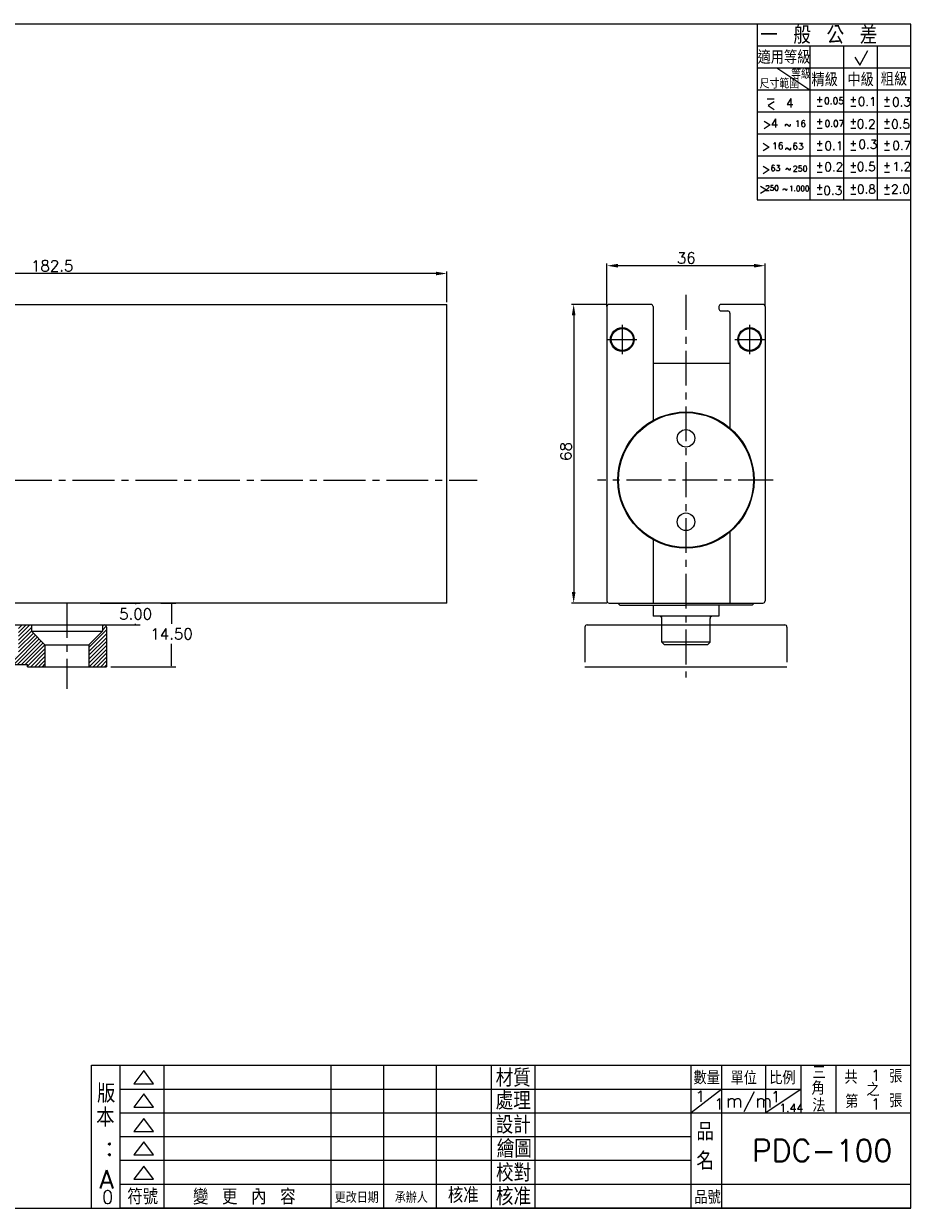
# Model space of a CAD drawing. Extents: x -2045 to 651, y 128 to 888.
# Tile 7 of 9: x -135 to 69, y 152 to 421. Entities that reach past the tile are written whole.
import ezdxf

# ---------------------------------------------------------------- set-up
doc = ezdxf.new("R2010")
doc.units = 0
doc.header["$LTSCALE"] = 0.5
doc.header["$MEASUREMENT"] = 0
doc.linetypes.add('CENTER', pattern=[50.8, 31.75, -6.35, 6.35, -6.35])
doc.linetypes.add('CENTER2', pattern=[28.575, 19.05, -3.175, 3.175, -3.175])
doc.layers.get('0').update_dxf_attribs({"linetype": 'CONTINUOUS'})
doc.layers.get('DEFPOINTS').update_dxf_attribs({"linetype": 'CONTINUOUS'})
doc.layers.add('\\M+5D6D0\\M+5D0C4\\M+5CFDF', color=1, linetype='CENTER', lineweight=15)
doc.layers.add('CENTER', color=3, linetype='CENTER2')
doc.styles.add('007', font='txt.shx', dxfattribs={"bigfont": 'chineset.shx'})
doc.styles.get("Standard").update_dxf_attribs({"font": 'txt.shx', "bigfont": 'chineset.shx'})
doc.dimstyles.new('A4', dxfattribs={"dimtxt": 2.5, "dimasz": 2.5, "dimexe": 0.5, "dimexo": 0.5, "dimgap": 0.5, "dimtad": 1, "dimdsep": 46, "dimtxsty": '007', "dimcen": 2.5, "dimclrd": 3, "dimclre": 3, "dimclrt": 3, "dimazin": 2, "dimtfac": 1, "dimtmove": 0, "dimatfit": 3, "dimfxl": 0, "dimtolj": 1, "dimtzin": 0, "dimlwd": -1, "dimlwe": -1, "dimarcsym": 0})
doc.dimstyles.get("Standard").update_dxf_attribs({"dimtxt": 0.18, "dimasz": 0.18, "dimexe": 0.18, "dimexo": 0.0625, "dimgap": 0.09, "dimtad": 0, "dimtih": 1, "dimtoh": 1, "dimdec": 4, "dimzin": 0, "dimdsep": 46, "dimtxsty": 'Standard', "dimcen": 0.09, "dimadec": 0, "dimazin": 0, "dimtfac": 1, "dimtdec": 4, "dimtofl": 0, "dimtmove": 0, "dimatfit": 3, "dimfxl": 0, "dimtolj": 1, "dimtzin": 0, "dimarcsym": 0})

# ---------------------------------------------------------------- blocks, each defined once
blk = doc.blocks.new('A$C5B1C79B2')
at = {"color": 0}
for p, q in [((99.97, 42.57), (106.5, 42.57)), ((99.97, 10), (99.97, 42.57))]:
    blk.add_line(p, q, dxfattribs=at)
for s, p in [('版', (101.21, 34.06)), ('本 ', (101.02, 28.61)), (':', (103.15, 22.02)), ('A', (101.76, 14.49))]:
    blk.add_text(s, height=4.2, dxfattribs=at).set_placement(p)
blk = doc.blocks.new('*D20')
at = {"color": 3}
for p, q in [((-1.88, 356.93), (-1.88, 366.73)), ((31.62, 366.23), (0.62, 366.23)), ((34.12, 356.93), (34.12, 366.73))]:
    blk.add_line(p, q, dxfattribs=at)
for points in [[(0.62, 366.65), (0.62, 365.82), (-1.88, 366.23)], [(31.62, 366.65), (31.62, 365.82), (34.12, 366.23)]]:
    blk.add_solid(points, dxfattribs=at)
at = {"layer": 'DEFPOINTS', "color": 0}
for p in [(-1.88, 366.23), (-1.88, 356.43), (34.12, 356.43)]:
    blk.add_point(p, dxfattribs=at)
at = {"color": 3, "insert": (16.2, 367.98), "char_height": 2.5, "attachment_point": 5, "style": '007'}
blk.add_mtext('\\A1;36', dxfattribs=at)
blk = doc.blocks.new('*D21')
at = {"color": 3}
for p, q in [((-1.88, 356.93), (-1.88, 366.73)), ((31.62, 366.23), (0.62, 366.23)), ((34.12, 356.93), (34.12, 366.73))]:
    blk.add_line(p, q, dxfattribs=at)
for points in [[(0.62, 366.65), (0.62, 365.82), (-1.88, 366.23)], [(31.62, 366.65), (31.62, 365.82), (34.12, 366.23)]]:
    blk.add_solid(points, dxfattribs=at)
at = {"layer": 'DEFPOINTS', "color": 0}
for p in [(-1.88, 366.23), (-1.88, 356.43), (34.12, 356.43)]:
    blk.add_point(p, dxfattribs=at)
at = {"color": 3, "insert": (16.2, 367.98), "char_height": 2.5, "attachment_point": 5, "style": '007'}
blk.add_mtext('\\A1;36', dxfattribs=at)
blk = doc.blocks.new('*D22')
at = {"color": 3}
for p, q in [((-1.88, 357.43), (-9.94, 357.43)), ((-9.44, 354.93), (-9.44, 291.93)), ((-1.88, 289.43), (-9.94, 289.43))]:
    blk.add_line(p, q, dxfattribs=at)
for points in [[(-9.86, 354.93), (-9.03, 354.93), (-9.44, 357.43)], [(-9.86, 291.93), (-9.03, 291.93), (-9.44, 289.43)]]:
    blk.add_solid(points, dxfattribs=at)
at = {"layer": 'DEFPOINTS', "color": 0}
for p in [(-1.38, 357.43), (-9.44, 289.43), (-1.38, 289.43)]:
    blk.add_point(p, dxfattribs=at)
at = {"color": 3, "insert": (-11.19, 323.93), "char_height": 2.5, "attachment_point": 5, "rotation": 90, "style": '007'}
blk.add_mtext('\\A1;68', dxfattribs=at)
blk = doc.blocks.new('*D23')
at = {"color": 3}
for p, q in [((-220.81, 357.93), (-220.81, 364.95)), ((-40.81, 364.45), (-218.31, 364.45)), ((-38.31, 357.93), (-38.31, 364.95))]:
    blk.add_line(p, q, dxfattribs=at)
for points in [[(-218.31, 364.87), (-218.31, 364.04), (-220.81, 364.45)], [(-40.81, 364.87), (-40.81, 364.04), (-38.31, 364.45)]]:
    blk.add_solid(points, dxfattribs=at)
at = {"layer": 'DEFPOINTS', "color": 0}
for p in [(-220.81, 364.45), (-220.81, 357.43), (-38.31, 357.43)]:
    blk.add_point(p, dxfattribs=at)
at = {"color": 3, "insert": (-128.17, 366.2), "char_height": 2.5, "attachment_point": 5, "style": '007'}
blk.add_mtext('\\A1;182.5', dxfattribs=at)
blk = doc.blocks.new('*D24')
at = {"color": 0, "lineweight": -2, "ltscale": 20}
for p, q in [((-117.25, 289.43), (-108.17, 289.43)), ((-109.17, 289.25), (-109.17, 289.18)), ((-117.25, 284.43), (-108.17, 284.43)), ((-109.17, 284.61), (-109.17, 284.68))]:
    blk.add_line(p, q, dxfattribs=at)
at = {"color": 0, "ltscale": 20}
for points in [[(-109.2, 289.25), (-109.14, 289.25), (-109.17, 289.43)], [(-109.2, 284.61), (-109.14, 284.61), (-109.17, 284.43)]]:
    blk.add_solid(points, dxfattribs=at)
at = {"layer": 'DEFPOINTS', "color": 0, "ltscale": 20}
for p in [(-118.25, 289.43), (-109.17, 289.43), (-118.25, 284.43)]:
    blk.add_point(p, dxfattribs=at)
at = {"color": 0, "lineweight": 15, "ltscale": 20, "insert": (-109.17, 286.93), "char_height": 2.5, "attachment_point": 5}
blk.add_mtext('\\A1;5.00', dxfattribs=at)
blk = doc.blocks.new('*D25')
at = {"color": 0, "lineweight": -2, "ltscale": 20}
for p, q in [((-103.43, 289.43), (-99.99, 289.43)), ((-100.99, 289.25), (-100.99, 284.66)), ((-100.99, 275.11), (-100.99, 280.16)), ((-114.81, 274.93), (-99.99, 274.93))]:
    blk.add_line(p, q, dxfattribs=at)
at = {"color": 0, "ltscale": 20}
for points in [[(-101.02, 289.25), (-100.96, 289.25), (-100.99, 289.43)], [(-101.02, 275.11), (-100.96, 275.11), (-100.99, 274.93)]]:
    blk.add_solid(points, dxfattribs=at)
at = {"layer": 'DEFPOINTS', "color": 0, "ltscale": 20}
for p in [(-104.43, 289.43), (-115.81, 274.93), (-100.99, 274.93)]:
    blk.add_point(p, dxfattribs=at)
at = {"color": 0, "lineweight": 15, "ltscale": 20, "insert": (-100.99, 282.41), "char_height": 2.5, "attachment_point": 5}
blk.add_mtext('\\A1;14.50', dxfattribs=at)

msp = doc.modelspace()

# ---------------------------------------------------------------- hatches: boundary and pattern name
at = {"lineweight": 15, "ltscale": 20}
h = msp.add_hatch(dxfattribs=at)
h.set_pattern_fill('ANSI31', color=256, scale=5, style=0)
h.set_pattern_definition([(45, (-3624.8513, 3400.73295), (-0.44194174, 0.44194174), [])])
h.paths.add_polyline_path([(-215.809, 279.929), (-218.909, 283.029), (-218.909, 284.429), (-219.309, 284.429, 0.4142136), (-219.809, 283.929), (-219.809, 274.929), (-215.809, 274.929)])
h.paths.add_polyline_path([(-199.809, 284.129), (-200.109, 284.429), (-202.709, 284.429), (-202.709, 283.029), (-205.809, 279.929), (-205.809, 274.929), (-201.809, 274.929), (-201.809, 275.429), (-177.809, 275.429), (-177.809, 276.929, 0.4142136), (-178.309, 277.429), (-199.309, 277.429, -0.4142136), (-199.809, 277.929)])
h.paths.add_polyline_path([(-157.309, 277.429, 0.4142136), (-157.809, 276.929), (-157.809, 275.429), (-133.809, 275.429), (-133.809, 274.929), (-129.809, 274.929), (-129.809, 279.929), (-132.909, 283.029), (-132.909, 284.429), (-135.509, 284.429), (-135.809, 284.129), (-135.809, 277.929, -0.4142136), (-136.309, 277.429)])
h.paths.add_polyline_path([(-115.809, 283.929, 0.4142136), (-116.309, 284.429), (-116.709, 284.429), (-116.709, 283.029), (-119.809, 279.929), (-119.809, 274.929), (-115.809, 274.929)])

# ---------------------------------------------------------------- linework, layer by layer
at = {"color": 0, "lineweight": 18}
for p, q in [((67.315, 421.264), (-338.685, 421.264)), ((67.315, 421.264), (-338.685, 421.264)), ((67.315, 421.264), (32.315, 421.264)), ((67.315, 421.264), (32.315, 421.264)), ((32.315, 421.264), (32.315, 381.264)), ((67.315, 421.264), (32.315, 421.264)), ((67.315, 421.264), (32.315, 421.264)), ((32.315, 421.264), (32.315, 381.264)), ((67.315, 151.612), (67.315, 421.264)), ((67.315, 381.264), (67.315, 421.264)), ((67.315, 151.612), (67.315, 421.264)), ((67.315, 381.264), (67.315, 421.264)), ((32.315, 416.264), (67.315, 416.264)), ((32.315, 416.264), (67.315, 416.264)), ((44.315, 416.264), (44.315, 381.264)), ((44.315, 416.264), (44.315, 381.264)), ((51.975, 416.264), (51.975, 381.264)), ((51.975, 416.264), (51.975, 381.264)), ((59.635, 416.264), (59.635, 381.264)), ((59.635, 416.264), (59.635, 381.264)), ((54.553, 413.696), (55.743, 411.885)), ((54.553, 413.696), (55.743, 411.885)), ((55.743, 411.885), (57.564, 415.229)), ((55.743, 411.885), (57.564, 415.229)), ((32.315, 411.264), (67.315, 411.264)), ((32.315, 411.264), (67.315, 411.264)), ((36.784, 411.252), (44.315, 406.264)), ((36.784, 411.252), (44.315, 406.264)), ((32.315, 406.264), (67.315, 406.264)), ((32.315, 406.264), (67.315, 406.264)), ((32.315, 401.264), (67.315, 401.264)), ((32.315, 401.264), (67.315, 401.264)), ((32.315, 396.264), (67.315, 396.264)), ((32.315, 396.264), (67.315, 396.264)), ((32.315, 391.264), (67.315, 391.264)), ((32.315, 391.264), (67.315, 391.264)), ((32.315, 386.264), (67.315, 386.264)), ((32.315, 386.264), (67.315, 386.264)), ((32.315, 381.264), (67.315, 381.264)), ((32.315, 381.264), (67.315, 381.264)), ((8.624, 356.929), (8.624, 330.822)), ((8.624, 356.929), (8.624, 330.822)), ((23.624, 356.929), (23.624, 356.429)), ((23.624, 356.929), (23.624, 356.429)), ((26.124, 355.429), (26.124, 329.272)), ((26.124, 355.429), (26.124, 329.272)), ((26.124, 343.929), (8.624, 343.929)), ((26.124, 343.929), (8.624, 343.929)), ((-38.309, 289.429), (-152.459, 289.429)), ((-38.309, 289.429), (-152.459, 289.429)), ((-1.376, 289.429), (31.624, 289.429)), ((-1.376, 289.429), (31.624, 289.429)), ((0.624, 289.429), (33.624, 289.429)), ((0.624, 289.429), (33.624, 289.429)), ((0.774, 289.429), (0.774, 289.229)), ((0.774, 289.429), (0.774, 289.229)), ((0.774, 289.229), (1.074, 288.929)), ((0.774, 289.229), (1.074, 288.929)), ((1.074, 288.929), (16.124, 288.929)), ((1.074, 288.929), (16.124, 288.929)), ((31.174, 288.929), (16.124, 288.929)), ((31.174, 288.929), (16.124, 288.929)), ((31.174, 288.929), (22.624, 288.929)), ((31.174, 288.929), (22.624, 288.929)), ((31.474, 289.229), (31.174, 288.929)), ((31.474, 289.229), (31.174, 288.929)), ((67.315, 151.612), (67.315, 189.612)), ((67.315, 151.612), (67.315, 189.612)), ((-112.685, 184.184), (67.315, 184.184)), ((-112.685, 151.612), (-112.685, 184.184)), ((-112.685, 184.184), (67.315, 184.184)), ((-112.685, 151.612), (-112.685, 184.184)), ((-102.685, 151.612), (-102.685, 184.184)), ((-102.685, 151.612), (-102.685, 184.184)), ((-64.685, 151.612), (-64.685, 184.184)), ((-64.685, 151.612), (-64.685, 184.184)), ((-52.685, 151.612), (-52.685, 184.184)), ((-52.685, 151.612), (-52.685, 184.184)), ((-40.685, 151.612), (-40.685, 184.184)), ((-40.685, 151.612), (-40.685, 184.184)), ((-28.185, 151.612), (-28.185, 184.184)), ((-28.185, 151.612), (-28.185, 184.184)), ((-18.185, 151.612), (-18.185, 184.184)), ((-18.185, 151.612), (-18.185, 184.184)), ((17.315, 151.612), (17.315, 184.184)), ((17.315, 151.612), (17.315, 184.184)), ((24.315, 151.612), (24.315, 184.184)), ((24.315, 151.612), (24.315, 184.184)), ((34.315, 173.328), (34.315, 184.184)), ((34.315, 173.328), (34.315, 184.184)), ((42.315, 173.328), (42.315, 184.184)), ((42.315, 173.328), (42.315, 184.184)), ((50.315, 173.328), (50.315, 184.184)), ((50.315, 173.328), (50.315, 184.184)), ((-107.326, 182.975), (-109.576, 179.975)), ((-107.326, 182.975), (-109.576, 179.975)), ((-105.076, 179.975), (-107.326, 182.975)), ((-105.076, 179.975), (-107.326, 182.975)), ((-112.685, 178.756), (42.315, 178.756)), ((-112.685, 178.756), (42.315, 178.756)), ((-109.576, 179.975), (-105.076, 179.975)), ((-109.576, 179.975), (-105.076, 179.975)), ((24.315, 178.756), (17.315, 173.328)), ((24.315, 178.756), (17.315, 173.328)), ((42.315, 178.756), (34.315, 173.328)), ((42.315, 178.756), (34.315, 173.328)), ((-107.326, 177.641), (-109.576, 174.641)), ((-107.326, 177.641), (-109.576, 174.641)), ((-105.076, 174.641), (-107.326, 177.641)), ((-105.076, 174.641), (-107.326, 177.641)), ((-112.685, 173.328), (67.315, 173.328)), ((-112.685, 173.328), (67.315, 173.328)), ((-109.576, 174.641), (-105.076, 174.641)), ((-109.576, 174.641), (-105.076, 174.641)), ((-107.326, 172.086), (-109.576, 169.086)), ((-107.326, 172.086), (-109.576, 169.086)), ((-105.076, 169.086), (-107.326, 172.086)), ((-105.076, 169.086), (-107.326, 172.086)), ((17.315, 167.896), (-112.685, 167.896)), ((17.315, 167.896), (-112.685, 167.896)), ((-109.576, 169.086), (-105.076, 169.086)), ((-109.576, 169.086), (-105.076, 169.086)), ((-107.326, 166.752), (-109.576, 163.752)), ((-107.326, 166.752), (-109.576, 163.752)), ((-105.076, 163.752), (-107.326, 166.752)), ((-105.076, 163.752), (-107.326, 166.752)), ((17.315, 162.468), (-112.685, 162.468)), ((17.315, 162.468), (-112.685, 162.468)), ((-109.576, 163.752), (-105.076, 163.752)), ((-109.576, 163.752), (-105.076, 163.752)), ((-107.326, 161.221), (-109.576, 158.221)), ((-107.326, 161.221), (-109.576, 158.221)), ((-105.076, 158.221), (-107.326, 161.221)), ((-105.076, 158.221), (-107.326, 161.221)), ((67.315, 157.04), (-112.685, 157.04)), ((67.315, 157.04), (-112.685, 157.04)), ((-109.576, 158.221), (-105.076, 158.221)), ((-109.576, 158.221), (-105.076, 158.221)), ((-338.685, 151.612), (67.315, 151.612)), ((-338.685, 151.612), (67.315, 151.612)), ((67.315, 151.612), (-112.685, 151.612)), ((67.315, 151.612), (-112.685, 151.612))]:
    msp.add_line(p, q, dxfattribs=at)
at = {"color": 0, "lineweight": 18, "ltscale": 20}
for p, q in [((-220.809, 357.429), (-38.309, 357.429)), ((-220.809, 357.429), (-38.309, 357.429)), ((8.124, 357.429), (-1.376, 357.429)), ((8.124, 357.429), (-1.376, 357.429)), ((33.624, 357.429), (24.124, 357.429)), ((33.624, 357.429), (24.124, 357.429)), ((24.124, 355.929), (25.624, 355.929)), ((24.124, 355.929), (25.624, 355.929)), ((8.624, 288.929), (8.624, 286.429)), ((8.624, 288.929), (8.624, 286.429)), ((23.624, 288.929), (23.624, 286.429)), ((23.624, 288.929), (23.624, 286.429)), ((23.624, 286.429), (8.624, 286.429)), ((23.624, 286.429), (8.624, 286.429)), ((10.624, 280.529), (10.624, 285.929)), ((10.624, 280.529), (10.624, 285.929)), ((21.624, 280.529), (21.624, 285.929)), ((21.624, 280.529), (21.624, 285.929)), ((21.624, 280.529), (10.624, 280.529)), ((10.624, 280.529), (11.224, 279.929)), ((21.624, 280.529), (10.624, 280.529)), ((10.624, 280.529), (11.224, 279.929)), ((21.624, 280.529), (21.024, 279.929)), ((21.624, 280.529), (21.024, 279.929)), ((21.024, 279.929), (11.224, 279.929)), ((21.024, 279.929), (11.224, 279.929))]:
    msp.add_line(p, q, dxfattribs=at)
at = {"color": 0, "linetype": 'Continuous', "lineweight": 18}
for p, q in [((-38.309, 289.429), (-38.309, 357.429)), ((-1.876, 356.929), (-1.876, 289.929)), ((-1.876, 356.929), (-1.876, 289.929)), ((34.124, 356.929), (34.124, 289.929)), ((34.124, 356.929), (34.124, 289.929)), ((26.124, 305.586), (26.124, 289.429)), ((26.124, 305.586), (26.124, 289.429)), ((8.624, 304.036), (8.624, 289.429)), ((8.624, 304.036), (8.624, 289.429))]:
    msp.add_line(p, q, dxfattribs=at)
at = {"color": 0, "linetype": 'CENTER', "lineweight": 18, "ltscale": 0.5}
msp.add_line((31.474, 289.229), (31.474, 289.429), dxfattribs=at)
msp.add_line((31.474, 289.229), (31.474, 289.429), dxfattribs=at)
at = {"lineweight": 15, "ltscale": 20}
for p, q in [((-167.809, 284.429), (-116.309, 284.429)), ((-132.909, 284.429), (-132.909, 283.029)), ((-116.709, 284.429), (-116.709, 283.029)), ((-115.809, 283.929), (-115.809, 274.929)), ((-6.376, 284.429), (38.624, 284.429)), ((-132.909, 283.029), (-129.809, 279.929)), ((-132.909, 283.029), (-116.709, 283.029)), ((-116.709, 283.029), (-119.809, 279.929)), ((-129.809, 279.929), (-119.809, 279.929)), ((-129.809, 279.929), (-129.809, 274.929)), ((-119.809, 279.929), (-119.809, 274.929)), ((-201.809, 275.429), (-133.809, 275.429)), ((-133.809, 274.929), (-133.809, 275.429)), ((-133.809, 274.929), (-115.809, 274.929)), ((-6.876, 274.929), (39.124, 274.929))]:
    msp.add_line(p, q, dxfattribs=at)
at = {"color": 0, "lineweight": 18, "ltscale": 20}
for centre, radius in [((1.624, 349.429), 2.7), ((1.624, 349.429), 2.7), ((1.624, 349.429), 2.5), ((1.624, 349.429), 2.5), ((30.624, 349.429), 2.7), ((30.624, 349.429), 2.7), ((30.624, 349.429), 2.5), ((30.624, 349.429), 2.5), ((16.124, 317.429), 15.5), ((16.124, 317.429), 15.5), ((16.124, 317.429), 15.35), ((16.124, 317.429), 15.35), ((16.124, 326.929), 2), ((16.124, 326.929), 2), ((16.124, 307.929), 2), ((16.124, 307.929), 2)]:
    msp.add_circle(centre, radius, dxfattribs=at)
at = {"color": 0, "lineweight": 18}
for centre, start, end in [((-1.376, 356.929), 90, 180), ((-1.376, 356.929), 90, 180), ((8.124, 356.929), 0, 90), ((8.124, 356.929), 0, 90), ((33.624, 356.929), 0, 90), ((33.624, 356.929), 0, 90), ((25.624, 355.429), 0, 90), ((25.624, 355.429), 0, 90), ((-1.376, 289.929), 180, 270), ((-1.376, 289.929), 180, 270), ((33.624, 289.929), 270, 0), ((33.624, 289.929), 270, 0)]:
    msp.add_arc(centre, 0.5, start, end, dxfattribs=at)
at = {"color": 0, "lineweight": 18, "ltscale": 20}
for centre, radius, start, end in [((24.124, 356.929), 0.5, 90, 180), ((24.124, 356.929), 0.5, 90, 180), ((24.124, 356.429), 0.5, 180, 270), ((24.124, 356.429), 0.5, 180, 270), ((10.124, 285.929), 0.5, 0, 90), ((10.124, 285.929), 0.5, 0, 90), ((10.324, 286.129), 0.3, 0, 90), ((10.324, 286.129), 0.3, 0, 90), ((21.924, 286.129), 0.3, 90, 180), ((22.124, 285.929), 0.5, 90, 180), ((21.924, 286.129), 0.3, 90, 180), ((22.124, 285.929), 0.5, 90, 180)]:
    msp.add_arc(centre, radius, start, end, dxfattribs=at)
at = {"lineweight": 15, "ltscale": 20}
for centre in [(-116.309, 283.929), (38.624, 283.929)]:
    msp.add_arc(centre, 0.5, 0, 90, dxfattribs=at)
at = {"lineweight": 18, "ltscale": 0.5}
msp.add_arc((-6.376, 283.929), 0.5, 90, 180, dxfattribs=at)
at = {"layer": '\\M+5D6D0\\M+5D0C4\\M+5CFDF', "ltscale": 0.5}
msp.add_line((-124.809, 289.429), (-124.809, 269.929), dxfattribs=at)
at = {"layer": 'CENTER', "color": 0, "linetype": 'CENTER', "lineweight": 18, "ltscale": 0.5}
for p, q in [((16.124, 359.588), (16.124, 272.5)), ((16.124, 359.588), (16.124, 274.768)), ((1.624, 352.773), (1.624, 346.085)), ((1.624, 352.773), (1.624, 346.085)), ((30.624, 352.773), (30.624, 346.085)), ((30.624, 352.773), (30.624, 346.085)), ((-1.72, 349.429), (4.969, 349.429)), ((-1.72, 349.429), (4.969, 349.429)), ((27.28, 349.429), (33.969, 349.429)), ((27.28, 349.429), (33.969, 349.429)), ((35.949, 317.429), (-4.004, 317.429)), ((35.949, 317.429), (-4.004, 317.429)), ((-6.876, 283.929), (-6.876, 274.929)), ((39.124, 283.929), (39.124, 274.929))]:
    msp.add_line(p, q, dxfattribs=at)
at = {"layer": 'CENTER', "color": 0, "linetype": 'CENTER2', "lineweight": 18}
msp.add_line((-223.528, 317.429), (-31.398, 317.429), dxfattribs=at)
msp.add_line((-223.528, 317.429), (-31.398, 317.429), dxfattribs=at)

# ---------------------------------------------------------------- block references
at = {"color": 0, "lineweight": 18}
msp.add_blockref('A$C5B1C79B2', (-219.185, 141.612), dxfattribs=at)
msp.add_blockref('A$C5B1C79B2', (-219.185, 141.612), dxfattribs=at)

# ---------------------------------------------------------------- texts
for s, height, p in [('一 般 公 差', 4, (32.998, 416.743)), ('一 般 公 差', 4, (32.998, 416.743)), ('適用等級', 3, (32.43, 412.202)), ('適用等級', 3, (32.43, 412.202)), ('等級', 1.95, (40.057, 408.802)), ('等級', 1.95, (40.057, 408.802)), ('精級', 3, (44.702, 407.093)), ('精級', 3, (44.702, 407.093)), ('中級', 3, (52.883, 407.093)), ('中級', 3, (52.883, 407.093)), ('粗級', 3, (60.496, 407.207)), ('粗級', 3, (60.496, 407.207)), ('尺寸範圍', 1.95, (32.906, 406.612)), ('尺寸範圍', 1.95, (32.906, 406.612)), ('+', 1.5, (45.719, 403.415)), ('+', 1.5, (45.719, 403.415)), ('+', 1.5, (53.379, 403.415)), ('+', 1.5, (53.379, 403.415)), ('0.1', 2, (55.241, 402.63)), ('0.1', 2, (55.241, 402.63)), ('+', 1.5, (61.039, 403.415)), ('+', 1.5, (61.039, 403.415)), ('-', 2, (34.286, 403.408)), ('-', 2, (34.286, 403.408)), ('<', 2, (34.51, 401.824)), ('<', 2, (34.51, 401.824)), ('4', 2, (38.915, 402.281)), ('4', 2, (38.915, 402.281)), ('-', 1.5, (45.719, 401.89)), ('-', 1.5, (45.719, 401.89)), ('0.05', 1.5, (47.585, 403.028)), ('0.05', 1.5, (47.585, 403.028)), ('-', 1.5, (53.379, 401.89)), ('-', 1.5, (53.379, 401.89)), ('-', 1.5, (61.039, 401.89)), ('-', 1.5, (61.039, 401.89)), ('0.3', 2, (63.051, 402.505)), ('0.3', 2, (63.051, 402.505)), ('4', 2, (35.427, 397.668)), ('4', 2, (35.427, 397.668)), ('16', 1.5, (40.889, 397.824)), ('16', 1.5, (40.889, 397.824)), ('+', 1.5, (45.719, 398.415)), ('+', 1.5, (45.719, 398.415)), ('0.07', 1.5, (47.68, 397.872)), ('0.07', 1.5, (47.68, 397.872)), ('+', 1.5, (53.379, 398.415)), ('+', 1.5, (53.379, 398.415)), ('0.2', 2, (55.01, 397.51)), ('0.2', 2, (55.01, 397.51)), ('+', 1.5, (61.039, 398.415)), ('+', 1.5, (61.039, 398.415)), ('0.5', 2, (62.846, 397.486)), ('0.5', 2, (62.846, 397.486)), ('>', 2, (33.593, 397.421)), ('>', 2, (33.593, 397.421)), ('~', 1.5, (38.563, 397.585)), ('~', 1.5, (38.563, 397.585)), ('-', 1.5, (45.719, 396.89)), ('-', 1.5, (45.719, 396.89)), ('-', 1.5, (53.379, 396.89)), ('-', 1.5, (53.379, 396.89)), ('-', 1.5, (61.039, 396.89)), ('-', 1.5, (61.039, 396.89)), ('>', 2, (33.388, 392.398)), ('>', 2, (33.388, 392.398)), ('16', 1.5, (35.759, 392.801)), ('16', 1.5, (35.759, 392.801)), ('63', 1.5, (40.333, 392.67)), ('63', 1.5, (40.333, 392.67)), ('+', 1.5, (45.719, 393.415)), ('+', 1.5, (45.719, 393.415)), ('0.1', 2, (47.662, 392.541)), ('0.1', 2, (47.662, 392.541)), ('+', 1.5, (53.379, 393.415)), ('+', 1.5, (53.379, 393.415)), ('0.3', 2, (55.401, 392.876)), ('0.3', 2, (55.401, 392.876)), ('+', 1.5, (61.039, 393.415)), ('+', 1.5, (61.039, 393.415)), ('0.7', 2, (63.115, 392.59)), ('0.7', 2, (63.115, 392.59)), ('~', 1.5, (38.688, 392.207)), ('~', 1.5, (38.688, 392.207)), ('-', 1.5, (45.719, 391.89)), ('-', 1.5, (45.719, 391.89)), ('-', 1.5, (53.379, 391.89)), ('-', 1.5, (53.379, 391.89)), ('-', 1.5, (61.039, 391.89)), ('-', 1.5, (61.039, 391.89)), ('>', 2, (33.388, 387.17)), ('>', 2, (33.388, 387.17)), ('63', 1.3, (35.382, 387.798)), ('63', 1.3, (35.382, 387.798)), ('~', 1.3, (38.766, 387.663)), ('~', 1.3, (38.766, 387.663)), ('250', 1.3, (40.458, 387.684)), ('250', 1.3, (40.458, 387.684)), ('+', 1.5, (45.719, 388.415)), ('+', 1.5, (45.719, 388.415)), ('0.2', 2, (47.636, 387.728)), ('0.2', 2, (47.636, 387.728)), ('+', 1.5, (53.379, 388.415)), ('+', 1.5, (53.379, 388.415)), ('0.5', 2, (55.029, 387.794)), ('0.5', 2, (55.029, 387.794)), ('+', 1.5, (61.039, 388.415)), ('+', 1.5, (61.039, 388.415)), ('1.2', 2, (63.096, 387.826)), ('1.2', 2, (63.096, 387.826)), ('-', 1.5, (45.719, 386.89)), ('-', 1.5, (45.719, 386.89)), ('-', 1.5, (53.379, 386.89)), ('-', 1.5, (53.379, 386.89)), ('-', 1.5, (61.039, 386.89)), ('-', 1.5, (61.039, 386.89)), ('>', 2, (32.772, 382.66)), ('>', 2, (32.772, 382.66)), ('250', 1.2, (34.183, 383.324)), ('250', 1.2, (34.183, 383.324)), ('~', 1.2, (38.088, 383.081)), ('~', 1.2, (38.088, 383.081)), ('1.000', 1.2, (39.61, 383.219)), ('1.000', 1.2, (39.61, 383.219)), ('+', 1.5, (45.719, 383.415)), ('+', 1.5, (45.719, 383.415)), ('0.3', 2, (47.412, 382.376)), ('0.3', 2, (47.412, 382.376)), ('+', 1.5, (53.379, 383.415)), ('+', 1.5, (53.379, 383.415)), ('0.8', 2, (55.068, 382.684)), ('0.8', 2, (55.068, 382.684)), ('+', 1.5, (61.039, 383.415)), ('+', 1.5, (61.039, 383.415)), ('2.0', 2, (62.827, 382.686)), ('2.0', 2, (62.827, 382.686)), ('-', 1.5, (45.719, 381.89)), ('-', 1.5, (45.719, 381.89)), ('-', 1.5, (53.379, 381.89)), ('-', 1.5, (53.379, 381.89)), ('-', 1.5, (61.039, 381.89)), ('-', 1.5, (61.039, 381.89)), ('材質', 4, (-27.205, 179.287)), ('材質', 4, (-27.205, 179.287)), ('三', 3, (44.943, 181.03)), ('三', 3, (44.943, 181.03)), ('張', 3, (62.399, 180.209)), ('張', 3, (62.399, 180.209)), ('數量', 3, (17.844, 179.842)), ('數量', 3, (17.844, 179.842)), ('單位', 3, (26.27, 179.782)), ('單位', 3, (26.27, 179.782)), ('比例', 3, (35.093, 179.829)), ('比例', 3, (35.093, 179.829)), ('角', 3, (44.703, 177.459)), ('角', 3, (44.703, 177.459)), ('共', 3, (52.204, 179.967)), ('共', 3, (52.204, 179.967)), ('1', 2.5, (58.252, 180.663)), ('1', 2.5, (58.252, 180.663)), ('處理', 4, (-27.205, 174.096)), ('處理', 4, (-27.205, 174.096)), ('1', 2.5, (18.295, 175.87)), ('1', 2.5, (18.295, 175.87)), ('1', 2.5, (35.493, 175.769)), ('1', 2.5, (35.493, 175.769)), ('之', 3, (57.212, 177.115)), ('之', 3, (57.212, 177.115)), ('1', 2.5, (22.569, 174.142)), ('1', 2.5, (22.569, 174.142)), ('m/m', 3, (25.197, 174.597)), ('m/m', 3, (25.197, 174.597)), ('1.44', 1.8, (37.409, 173.593)), ('1.44', 1.8, (37.409, 173.593)), ('法', 3, (44.882, 173.531)), ('法', 3, (44.882, 173.531)), ('第', 3, (52.383, 174.431)), ('第', 3, (52.383, 174.431)), ('1', 2.5, (58.263, 174.142)), ('1', 2.5, (58.263, 174.142)), ('張', 3, (62.399, 174.617)), ('張', 3, (62.399, 174.617)), ('設計', 4, (-27.205, 168.599)), ('設計', 4, (-27.205, 168.599)), ('品', 4, (18.497, 167.053)), ('品', 4, (18.497, 167.053)), ('繪圖', 4, (-26.953, 163.153)), ('繪圖', 4, (-26.953, 163.153)), ('PDC-100', 5, (31.16, 162.256)), ('名', 4, (18.497, 160.386)), ('名', 4, (18.497, 160.386)), ('校對', 4, (-27.114, 157.698)), ('校對', 4, (-27.114, 157.698)), ('符號', 3.5, (-111.07, 152.495)), ('符號', 3.5, (-111.07, 152.495)), ('變 更 內 容', 3.5, (-96.115, 152.473)), ('變 更 內 容', 3.5, (-96.115, 152.473)), ('核准', 3.5, (-38.084, 152.836)), ('核准', 3.5, (-38.084, 152.836)), ('核准', 4, (-27.154, 152.27)), ('核准', 4, (-27.154, 152.27)), ('0', 3, (-116.83, 152.67)), ('0', 3, (-116.83, 152.67)), ('更改日期', 2.5, (-63.836, 152.836)), ('更改日期', 2.5, (-63.836, 152.836)), ('承辦人', 2.5, (-50.168, 152.836)), ('承辦人', 2.5, (-50.168, 152.836)), ('品號', 3, (18.043, 152.628)), ('品號', 3, (18.043, 152.628))]:
    msp.add_text(s, height=height, dxfattribs=at).set_placement(p)

# ---------------------------------------------------------------- dimensions: what is measured, and where the dimension line sits
for base, p1, p2, angle, picture, middle in [((-1.876, 366.232), (34.124, 356.429), (-1.876, 356.429), 180, '*D20', (16.202, 366.232)), ((-1.876, 366.232), (34.124, 356.429), (-1.876, 356.429), 180, '*D21', (16.202, 366.232)), ((-220.809, 364.455), (-38.309, 357.429), (-220.809, 357.429), 180, '*D23', (-128.174, 364.455)), ((-9.445, 289.429), (-1.376, 357.429), (-1.376, 289.429), 270, '*D22', (-9.445, 323.927))]:
    dim = msp.add_linear_dim(base=base, p1=p1, p2=p2, angle=angle, dimstyle='A4')
    dim.commit()
    dim.dimension.update_dxf_attribs({"geometry": picture, "text_midpoint": middle, "dimtype": 160})
at = {"lineweight": 15, "ltscale": 20}
for base, p1, p2, picture, middle in [((-109.168, 289.429), (-118.25, 284.429), (-118.25, 289.429), '*D24', (-109.168, 286.929)), ((-100.994, 274.929), (-104.43, 289.429), (-115.809, 274.929), '*D25', (-100.994, 282.413))]:
    dim = msp.add_linear_dim(base=base, p1=p1, p2=p2, angle=90, dimstyle='Standard', override={"dimtxt": 2.5, "dimexe": 1, "dimexo": 1, "dimgap": 1, "dimdec": 2, "dimtdec": 2}, dxfattribs=at)
    dim.commit()
    dim.dimension.update_dxf_attribs({"geometry": picture, "text_midpoint": middle, "dimtype": 160})

doc.saveas('drawing.dxf')
